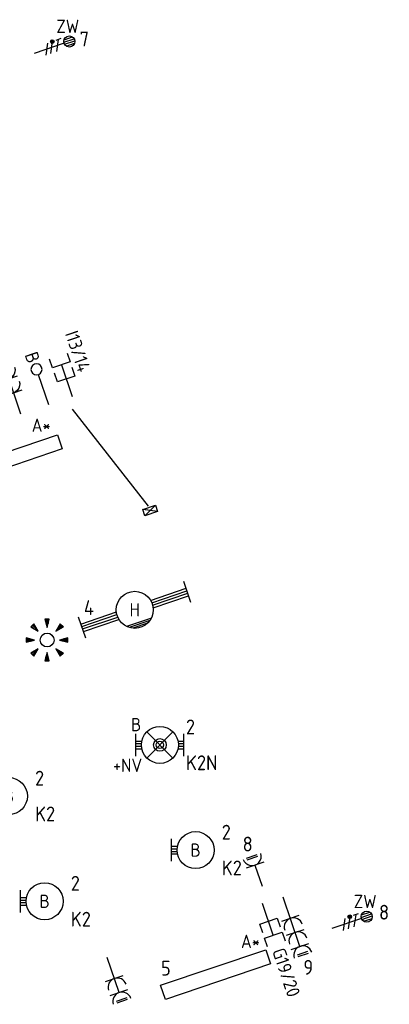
# Model space of a CAD drawing. Header units: millimetres. Extents: x 32381 to 65913, y 27481 to 83025.
# Tile 12 of 12: x 52475 to 57461, y 69666 to 82960. Entities that reach past the tile are written whole.
import ezdxf
from ezdxf.enums import TextEntityAlignment as Align

# ---------------------------------------------------------------- set-up
doc = ezdxf.new("R2010")
doc.units = ezdxf.units.MM
doc.header["$LTSCALE"] = 100
for name, color, linetype in [('EB62204-_ATTRIB', 2, 'Continuous'), ('EB63101-_ATTRIB', 2, 'Continuous'), ('EB6421--_ATTRIB', 2, 'Continuous'), ('EB6441--_ATTRIB', 2, 'Continuous'), ('EL61303-_WANDGOOT', 3, 'Continuous'), ('EL62203-_KRACHT-WCD230', 3, 'Continuous'), ('EL62204-_KRACHT-ASP230', 3, 'Continuous'), ('EL63101-_LICHT-ARM', 3, 'Continuous'), ('EL63103-_LICHT-WCD230V', 3, 'Continuous'), ('EL63501-_NOODVRL-ARM', 3, 'Continuous'), ('EL6421--_TELEFOON', 3, 'Continuous'), ('EL6441--_DATACOM', 3, 'Continuous')]:
    doc.layers.add(name, color=color, linetype=linetype)
doc.styles.add('NORATT', font='iso.shx')
doc.styles.add('NORDIM', font='isocp.shx')

# ---------------------------------------------------------------- blocks, each defined once
blk = doc.blocks.new('ES3W1L')
for p, q in [((1.25, 0), (-1.25, 0)), ((-0.75, 1.25), (0.75, 1.25)), ((-0.75, 1), (0.75, 1)), ((0, 0), (0, -3))]:
    blk.add_line(p, q)
blk.add_arc((0, 1.25), 1.25, 180, 0)
at = {"style": 'NORATT'}
for tag, flags, p in [('VERMOGEN', 9, (-2.5, 3)), ('GROEP', 8, (0, 3)), ('SCHAK', 8, (2.5, 3)), ('GELIJK', 9, (5, 3)), ('KAST', 9, (7, 3)), ('TAL', 8, (2.5, 3))]:
    blk.add_attdef(tag, text='', height=1.8, rotation=90, dxfattribs=dict(at, flags=flags)).set_placement(p, align=Align.MIDDLE_CENTER)
at = {"style": 'NORATT', "flags": 8}
blk.add_attdef('DOEL', text='', height=1.8, rotation=90, dxfattribs=at).set_placement((-2.5, 3), align=Align.MIDDLE_LEFT)
at = {"style": 'NORATT', "flags": 9}
blk.add_attdef('M_CODE', text='', height=1.8, dxfattribs=at).set_placement((0, 0), align=Align.MIDDLE_CENTER)
blk = doc.blocks.new('ES3G10')
for p, q in [((-3.25, -1.5), (-3.25, 1.5)), ((-3.25, 0.52), (-2.44, 0.52)), ((-3.25, 0.17), (-2.49, 0.17)), ((-3.25, -0.17), (-2.49, -0.17)), ((-3.25, -0.52), (-2.44, -0.52))]:
    blk.add_line(p, q)
blk.add_circle((0, 0), 2.5)
at = {"style": 'NORATT', "flags": 9}
blk.add_attdef('GELIJK', text='', height=1.8, dxfattribs=at).set_placement((3.5, 5), align=Align.MIDDLE_CENTER)
at = {"color": 6, "style": 'NORATT'}
for tag, flags, p in [('SCHAK', 8, (3.5, 2.75)), ('A_CODE', 8, (0, 0)), ('GROEP', 8, (-3.5, -2.75)), ('KAST', 9, (3.5, -2.75))]:
    blk.add_attdef(tag, text='', height=1.8, dxfattribs=dict(at, flags=flags)).set_placement(p, align=Align.MIDDLE)
blk = doc.blocks.new('EJ3P31')
at = {"color": 0}
blk.add_lwpolyline([(-7.5, -1), (-7.5, 1), (7.5, 1), (7.5, -1)], close=True, dxfattribs=at)
at = {"style": 'NORATT', "flags": 9}
blk.add_attdef('GELIJK', text='', height=1.8, dxfattribs=at).set_placement((3.5, 5), align=Align.MIDDLE_CENTER)
at = {"color": 0, "style": 'NORATT'}
for tag, flags, p in [('A_CODE', 8, (-3.5, 2.75)), ('SCHAK', 8, (3.5, 2.75)), ('GROEP', 8, (-3.5, -2.75)), ('KAST', 9, (3.5, -2.75))]:
    blk.add_attdef(tag, text='', height=1.8, dxfattribs=dict(at, flags=flags)).set_placement(p, align=Align.MIDDLE)
blk = doc.blocks.new('ES111352')
at = {"color": 0}
blk.add_line((0, 1.5), (0, -3), dxfattribs=at)
for points in [[(-1.25, 2.75), (-1.25, 1.5), (1.25, 1.5), (1.25, 2.75)], [(-1.25, 0.75), (-1.25, -0.5), (1.25, -0.5), (1.25, 0.75)]]:
    blk.add_lwpolyline(points, dxfattribs=at)
at = {"color": 0, "style": 'NORATT', "flags": 8}
blk.add_attdef('NUMMER1', text='', height=1.8, rotation=90, dxfattribs=at).set_placement((-1.5, 4.5), align=Align.MIDDLE_LEFT)
at = {"style": 'NORATT', "flags": 8}
blk.add_attdef('NUMMER', text='', height=1.8, rotation=90, dxfattribs=at).set_placement((1.5, 4.5), align=Align.MIDDLE_LEFT)
at = {"style": 'NORATT'}
for tag, flags, p in [('CODE', 9, (1, 3.5)), ('PANEEL', 9, (0, 3)), ('GRP', 8, (0, -5)), ('RUIMTE', 9, (0, -7.5))]:
    blk.add_attdef(tag, text='', height=1.8, dxfattribs=dict(at, flags=flags)).set_placement(p, align=Align.MIDDLE_LEFT)
at = {"style": 'NORATT', "flags": 8}
blk.add_attdef('M_CODE', text='', height=1.8, dxfattribs=at).set_placement((0, 0), align=Align.MIDDLE_CENTER)
blk = doc.blocks.new('EJ3T30W')
at = {"color": 0}
for p, q in [((-7.5, -1.5), (-7.5, 1.5)), ((7.5, -1.5), (7.5, 1.5)), ((-7.5, 0.52), (-2.44, 0.52)), ((-7.5, 0.17), (-2.49, 0.17)), ((2.44, 0.52), (7.5, 0.52)), ((2.49, 0.17), (7.5, 0.17)), ((-7.5, -0.18), (-2.49, -0.18)), ((-7.5, -0.53), (-2.44, -0.53)), ((2.44, -0.53), (7.5, -0.53)), ((2.49, -0.18), (7.5, -0.18)), ((1.77, -1.77), (-1.77, -1.77)), ((1.48, -2.02), (-1.48, -2.02)), ((1.05, -2.27), (-1.05, -2.27))]:
    blk.add_line(p, q, dxfattribs=at)
blk.add_circle((0, 0), 2.5, dxfattribs=at)
at = {"style": 'NORATT', "flags": 9}
blk.add_attdef('GELIJK', text='', height=1.8, dxfattribs=at).set_placement((3.5, 5), align=Align.MIDDLE_CENTER)
at = {"color": 0, "style": 'NORATT'}
for tag, flags, p in [('SCHAK', 8, (3.5, 2.75)), ('A_CODE', 8, (0, 0)), ('GROEP', 8, (-3.5, -2.75)), ('KAST', 9, (3.5, -2.75))]:
    blk.add_attdef(tag, text='', height=1.8, dxfattribs=dict(at, flags=flags)).set_placement(p, align=Align.MIDDLE)
blk = doc.blocks.new('ES3W3L')
at = {"color": 0}
for p, q in [((1.25, 4), (-1.25, 4)), ((0, 4), (0, -3)), ((1.25, 2), (-1.25, 2)), ((1.25, 0), (-1.25, 0))]:
    blk.add_line(p, q, dxfattribs=at)
at = {"color": 2}
for p, q in [((-0.75, 5.25), (0.75, 5.25)), ((-0.75, 5), (0.75, 5))]:
    blk.add_line(p, q, dxfattribs=at)
at = {"color": 0}
for centre in [(0, 5.25), (0, 3.25), (0, 1.25)]:
    blk.add_arc(centre, 1.25, 180, 0, dxfattribs=at)
at = {"style": 'NORATT'}
for tag, flags, p in [('VERMOGEN', 9, (-2.5, 7)), ('GROEP', 8, (0, 7)), ('SCHAK', 8, (2.5, 7)), ('GELIJK', 9, (5, 7)), ('KAST', 9, (7, 7)), ('TAL', 8, (2.5, 7))]:
    blk.add_attdef(tag, text='', height=1.8, rotation=90, dxfattribs=dict(at, flags=flags)).set_placement(p, align=Align.MIDDLE_CENTER)
at = {"style": 'NORATT', "flags": 8}
blk.add_attdef('DOEL', text='', height=1.8, rotation=90, dxfattribs=at).set_placement((-2.5, 7), align=Align.MIDDLE_LEFT)
at = {"style": 'NORATT', "flags": 9}
blk.add_attdef('M_CODE', text='', height=1.8, dxfattribs=at).set_placement((0, 0), align=Align.MIDDLE_CENTER)
blk = doc.blocks.new('ES3W2L')
for p, q in [((-0.75, 3.25), (0.75, 3.25)), ((-0.75, 3), (0.75, 3)), ((1.25, 2), (-1.25, 2)), ((0, 2), (0, -3)), ((1.25, 0), (-1.25, 0))]:
    blk.add_line(p, q)
for centre in [(0, 3.25), (0, 1.25)]:
    blk.add_arc(centre, 1.25, 180, 0)
at = {"style": 'NORATT'}
for tag, flags, p in [('VERMOGEN', 9, (-2.5, 5)), ('GROEP', 8, (0, 5)), ('SCHAK', 8, (2.5, 5)), ('GELIJKI', 9, (5, 5)), ('GELIJK', 9, (5, 5)), ('TAL', 8, (2.5, 5)), ('KAST', 9, (7, 5))]:
    blk.add_attdef(tag, text='', height=1.8, rotation=90, dxfattribs=dict(at, flags=flags)).set_placement(p, align=Align.MIDDLE_CENTER)
at = {"style": 'NORATT', "flags": 8}
blk.add_attdef('DOEL', text='', height=1.8, rotation=90, dxfattribs=at).set_placement((-2.5, 5), align=Align.MIDDLE_LEFT)
at = {"style": 'NORATT'}
for tag, height, flags, p in [('GROEPI', 1.8, 9, (0, 9.5)), ('CODE', 3.5, 8, (0, 4.5)), ('M_CODE', 1.8, 9, (0, 0)), ('VERMOGENI', 1.8, 9, (0, -9.5)), ('DOELI', 1.8, 9, (0, -11.5))]:
    blk.add_attdef(tag, text='', height=height, dxfattribs=dict(at, flags=flags)).set_placement(p, align=Align.MIDDLE_CENTER)
blk = doc.blocks.new('ES4X4')
at = {"color": 0}
blk.add_line((0, 1.25), (0, -3), dxfattribs=at)
blk.add_circle((0, 2), 0.75, dxfattribs=at)
at = {"color": 0, "style": 'NORATT', "flags": 8}
for tag, p in [('NUMMER', (0, 3.5)), ('CODE', (-2.75, -1.25))]:
    blk.add_attdef(tag, text='', height=1.8, rotation=90, dxfattribs=at).set_placement(p, align=Align.MIDDLE_LEFT)
at = {"style": 'NORATT', "flags": 9}
for tag, p in [('M_CODE', (0, 0)), ('PANEEL', (0, -2.5)), ('GRP', (0, -5)), ('MERK', (0, -7.5)), ('AANGEP', (0, -10)), ('INSTAL', (0, -12.5)), ('TYPE', (0, -17.5))]:
    blk.add_attdef(tag, text='', height=1.8, dxfattribs=at).set_placement(p, align=Align.MIDDLE_CENTER)
blk.add_attdef('RUIMTE', text='', height=1.8, dxfattribs=at).set_placement((0, -7.5), align=Align.MIDDLE_LEFT)
blk = doc.blocks.new('ES3X5')
at = {"color": 0}
for p, q in [((-0.15, 1.27), (-0.15, 2.73)), ((0.15, 1.27), (0.15, 2.73)), ((-0.45, 1.4), (-0.45, 2.6)), ((0.45, 1.4), (0.45, 2.6)), ((0, 1.25), (0, -3))]:
    blk.add_line(p, q, dxfattribs=at)
at = {"color": 1}
for p, q in [((-0.88, -0.38), (-0.88, 0.01)), ((-0.78, -0.42), (-0.78, 0.06)), ((-0.73, 1.04), (-0.73, 0.3)), ((-0.73, 0.67), (0.73, -0.07)), ((-0.69, -0.42), (-0.69, 0.06)), ((-0.59, -0.38), (-0.59, 0.01)), ((-0.73, -0.18), (0.73, -0.92)), ((-0.73, -0.88), (0.73, -1.62))]:
    blk.add_line(p, q, dxfattribs=at)
at = {"color": 0}
blk.add_circle((0, 2), 0.75, dxfattribs=at)
at = {"color": 1}
blk.add_circle((-0.73, -0.18), 0.245, dxfattribs=at)
at = {"style": 'NORATT'}
for tag, flags, p in [('VERMOGEN', 9, (-2.5, 4.5)), ('GROEP', 8, (0, 4.5)), ('SCHAK', 8, (2.5, 4.5)), ('KAST', 9, (7, 4.5)), ('DOEL', 8, (-2.5, 1))]:
    blk.add_attdef(tag, text='', height=1.8, rotation=90, dxfattribs=dict(at, flags=flags)).set_placement(p, align=Align.MIDDLE_LEFT)
for tag, flags, p in [('GELIJK', 9, (5, 4.5)), ('TAL', 8, (2.5, 4.5))]:
    blk.add_attdef(tag, text='', height=1.8, rotation=90, dxfattribs=dict(at, flags=flags)).set_placement(p, align=Align.MIDDLE_CENTER)
at = {"style": 'NORATT', "flags": 9}
blk.add_attdef('M_CODE', text='', height=1.8, dxfattribs=at).set_placement((0, 0), align=Align.MIDDLE_CENTER)
blk = doc.blocks.new('EJ3T01')
at = {"color": 0}
for p, q in [((-3.25, -1.5), (-3.25, 1.5)), ((-1.77, 1.77), (1.77, -1.77)), ((1.77, 1.77), (-1.77, -1.77)), ((3.25, -1.5), (3.25, 1.5)), ((-3.25, 0.52), (-2.44, 0.52)), ((-3.25, 0.17), (-2.49, 0.17)), ((2.44, 0.52), (3.25, 0.52)), ((2.49, 0.17), (3.25, 0.17)), ((-3.25, -0.17), (-2.49, -0.17)), ((-3.25, -0.52), (-2.44, -0.52)), ((2.44, -0.52), (3.25, -0.52)), ((2.49, -0.17), (3.25, -0.17))]:
    blk.add_line(p, q, dxfattribs=at)
blk.add_lwpolyline([(1.77, -1.77), (1.75, -1.75)], dxfattribs=at)
for radius in [2.5, 0.85, 0.5]:
    blk.add_circle((0, 0), radius, dxfattribs=at)
at = {"style": 'NORATT', "flags": 9}
blk.add_attdef('GELIJK', text='', height=1.8, dxfattribs=at).set_placement((3.5, 5), align=Align.MIDDLE_CENTER)
at = {"color": 0, "style": 'NORATT'}
for tag, flags, p in [('A_CODE', 8, (-3.5, 2.75)), ('SCHAK', 8, (3.5, 2.75)), ('GROEP', 8, (-3.5, -2.75)), ('KAST', 9, (3.5, -2.75))]:
    blk.add_attdef(tag, text='', height=1.8, dxfattribs=dict(at, flags=flags)).set_placement(p, align=Align.MIDDLE)
blk = doc.blocks.new('ES652141')
for p, q in [((-0.2, 3.75), (-0.2, 3)), ((0, 3.75), (0, 2.25)), ((0.2, 3.75), (0.2, 3)), ((-2.79, 2.51), (-2.26, 1.98)), ((-2.65, 2.65), (-1.59, 1.59)), ((-2.51, 2.79), (-1.98, 2.26)), ((2.65, 2.65), (1.59, 1.59)), ((2.51, 2.79), (1.98, 2.26)), ((2.79, 2.51), (2.26, 1.98)), ((-3.75, 0.2), (-3, 0.2)), ((-3.75, 0), (-2.25, 0)), ((3.75, 0), (2.25, 0)), ((3.75, 0.2), (3, 0.2)), ((-3.75, -0.2), (-3, -0.2)), ((-2.65, -2.65), (-1.59, -1.59)), ((2.65, -2.65), (1.59, -1.59)), ((3.75, -0.2), (3, -0.2)), ((-2.79, -2.51), (-2.26, -1.98)), ((-2.51, -2.79), (-1.98, -2.26)), ((-0.2, -3.75), (-0.2, -3)), ((0, -3.75), (0, -2.25)), ((0.2, -3.75), (0.2, -3)), ((2.51, -2.79), (1.98, -2.26)), ((2.79, -2.51), (2.26, -1.98))]:
    blk.add_line(p, q)
for points in [[(0, 2.25), (0.4, 3.75), (-0.4, 3.75)], [(-1.59, 1.59), (-2.37, 2.93), (-2.93, 2.37)], [(1.59, 1.59), (2.93, 2.37), (2.37, 2.93)], [(-2.25, 0), (-3.75, 0.4), (-3.75, -0.4)], [(2.25, 0), (3.75, -0.4), (3.75, 0.4)], [(-1.59, -1.59), (-2.93, -2.37), (-2.37, -2.93)], [(1.59, -1.59), (2.37, -2.93), (2.93, -2.37)], [(0, -2.25), (-0.4, -3.75), (0.4, -3.75)]]:
    blk.add_lwpolyline(points, close=True)
blk.add_circle((0, 0), 1.25)
at = {"style": 'NORATT'}
blk.add_attdef('NUMMER', text='', height=1.8, dxfattribs=at).set_placement((0, 5), align=Align.MIDDLE)
for tag, flags, p in [('PANEEL', 9, (0, 3)), ('CODE', 9, (1, 3.5)), ('GRP', 8, (0, -5)), ('RUIMTE', 9, (0, -7.5))]:
    blk.add_attdef(tag, text='', height=1.8, dxfattribs=dict(at, flags=flags)).set_placement(p, align=Align.MIDDLE_LEFT)
at = {"style": 'NORATT', "flags": 8}
blk.add_attdef('M_CODE', text='', height=1.8, dxfattribs=at).set_placement((0, 0), align=Align.MIDDLE_CENTER)

msp = doc.modelspace()

# ---------------------------------------------------------------- linework, layer by layer
at = {"layer": 'EL61303-_WANDGOOT'}
msp.add_lwpolyline([(54135, 76348), (54305, 76406), (54334, 76321), (54164, 76263)], close=True, dxfattribs=at)
for points in [[(54333, 76320), (54135, 76348)], [(54164, 76263), (54305, 76406)]]:
    msp.add_lwpolyline(points, dxfattribs=at)
at = {"layer": 'EL6441--_DATACOM'}
msp.add_lwpolyline([(53182, 77701), (54207, 76390)], dxfattribs=at)

# ---------------------------------------------------------------- block references
at = {"layer": 'EL62204-_KRACHT-ASP230'}
ref = msp.add_blockref('ES3X5', (52955, 82601, -16800), dxfattribs=dict(at, xscale=100, yscale=100, zscale=100, rotation=288.7500000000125))
ref.add_attrib('DOEL', 'ZW', dxfattribs={"layer": 'EB62204-_ATTRIB', "color": 1, "height": 180, "style": 'NORATT', "flags": 8}).set_placement((52969, 82870, -16800), align=Align.MIDDLE_LEFT)
ref = msp.add_blockref('ES3X5', (56968, 70785, -16800), dxfattribs=dict(at, xscale=99.99999999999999, yscale=99.99999999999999, zscale=99.99999999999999, rotation=288.7500000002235))
ref.add_attrib('DOEL', 'ZW', dxfattribs={"layer": 'EB62204-_ATTRIB', "color": 1, "height": 180, "style": 'NORATT', "flags": 8}).set_placement((56982, 71054, -16800), align=Align.MIDDLE_LEFT)
at = {"layer": 'EL63101-_LICHT-ARM'}
ref = msp.add_blockref('EJ3P31', (52305, 77018), dxfattribs=dict(at, xscale=99.99999999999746, yscale=99.99999999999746, zscale=99.99999999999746, rotation=18.80000000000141))
ref.add_attrib('A_CODE', 'A*', dxfattribs={"layer": 'EB63101-_ATTRIB', "color": 1, "height": 180, "style": 'NORATT', "flags": 8}).set_placement((52764, 77485), align=Align.MIDDLE)
ref = msp.add_blockref('EJ3T30W', (54027, 74992, 2200), dxfattribs=dict(at, xscale=100.0000000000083, yscale=100.0000000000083, zscale=100.0000000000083, rotation=18.75000000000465))
ref.add_attrib('A_CODE', 'H', dxfattribs={"layer": 'EB63101-_ATTRIB', "color": 1, "height": 180, "style": 'NORATT', "flags": 8}).set_placement((54027, 74992, 2200), align=Align.MIDDLE)
at = {"layer": 'EL63101-_LICHT-ARM', "xscale": 75, "yscale": 75, "zscale": 75}
msp.add_blockref('ES652141', (52844, 74584), dxfattribs=at)
at = {"layer": 'EL63101-_LICHT-ARM'}
ref = msp.add_blockref('ES3G10', (52329, 72477, -14400), dxfattribs=dict(at, xscale=100, yscale=100, zscale=100))
ref.add_attrib('A_CODE', 'B', dxfattribs={"layer": 'EB63101-_ATTRIB', "color": 1, "height": 180, "style": 'NORATT', "flags": 8}).set_placement((52329, 72477, -14400), align=Align.MIDDLE)
ref = msp.add_blockref('ES3G10', (54848, 71748, -14400), dxfattribs=dict(at, xscale=100, yscale=100, zscale=100))
ref.add_attrib('A_CODE', 'B', dxfattribs={"layer": 'EB63101-_ATTRIB', "color": 1, "height": 180, "style": 'NORATT', "flags": 8}).set_placement((54848, 71748, -14400), align=Align.MIDDLE)
ref = msp.add_blockref('ES3G10', (52811, 71057, -14400), dxfattribs=dict(at, xscale=100, yscale=100, zscale=100))
ref.add_attrib('A_CODE', 'B', dxfattribs={"layer": 'EB63101-_ATTRIB', "color": 1, "height": 180, "style": 'NORATT', "flags": 8}).set_placement((52811, 71057, -14400), align=Align.MIDDLE)
ref = msp.add_blockref('EJ3P31', (55118, 70068), dxfattribs=dict(at, xscale=100.0000000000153, yscale=100.0000000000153, zscale=100.0000000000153, rotation=18.69999999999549))
ref.add_attrib('A_CODE', 'A*', dxfattribs={"layer": 'EB63101-_ATTRIB', "color": 1, "height": 180, "style": 'NORATT', "flags": 8}).set_placement((55588, 70516), align=Align.MIDDLE)
at = {"layer": 'EL63103-_LICHT-WCD230V'}
for name, p, xscale, yscale, zscale, rotation in [('ES3W2L', (52391, 77921), -100.0000000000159, 100.0000000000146, 100, 18.75417681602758), ('ES3W1L', (55648, 71545, -15750), 99.99999999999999, 99.99999999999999, 99.99999999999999, 18.74999999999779), ('ES3W3L', (56128, 70827), 100, 100, 100, 198.7499999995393), ('ES3W2L', (53751, 70014, -15750), 100, 100, 100, 198.7500909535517)]:
    msp.add_blockref(name, p, dxfattribs=dict(at, xscale=xscale, yscale=yscale, zscale=zscale, rotation=rotation))
at = {"layer": 'EL63501-_NOODVRL-ARM'}
ref = msp.add_blockref('EJ3T01', (54366, 73168, -14400), dxfattribs=dict(at, xscale=100, yscale=100, zscale=100))
ref.add_attrib('A_CODE', 'B', dxfattribs={"layer": '0', "color": 1, "height": 180, "style": 'NORATT', "flags": 8}).set_placement((54046, 73443, -14400), align=Align.MIDDLE)
ref.add_attrib('GROEP', '+NV', dxfattribs={"layer": '0', "color": 1, "height": 180, "style": 'NORATT', "flags": 8}).set_placement((53930, 72893, -14400), align=Align.MIDDLE)
at = {"layer": 'EL6421--_TELEFOON'}
ref = msp.add_blockref('ES4X4', (52766, 78049, 15750), dxfattribs=dict(at, xscale=-100.0000000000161, yscale=100.0000000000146, zscale=100, rotation=18.80417681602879))
ref.add_attrib('NUMMER', 'B', dxfattribs={"layer": 'EB6421--_ATTRIB', "color": 1, "height": 180, "rotation": 288.8042, "style": 'NORATT', "flags": 8}).set_placement((52624, 78465, 15750), align=Align.MIDDLE_LEFT)
at = {"layer": 'EL6441--_DATACOM'}
ref = msp.add_blockref('ES111352', (53085, 78156, -15750), dxfattribs=dict(at, xscale=-100.0000000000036, yscale=100.0000000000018, zscale=100, rotation=18.74999999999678))
ref.add_attrib('NUMMER1', 'I13/14', dxfattribs={"layer": 'EB6441--_ATTRIB', "color": 1, "height": 180, "rotation": 288.75, "style": 'NORATT', "flags": 8}).set_placement((53169, 78750, -15750), align=Align.MIDDLE_LEFT)
ref = msp.add_blockref('ES111352', (55848, 70742), dxfattribs=dict(at, xscale=-99.99999999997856, yscale=100, zscale=100, rotation=198.7499999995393))
ref.add_attrib('NUMMER1', 'G19/20', dxfattribs={"layer": 'EB6441--_ATTRIB', "color": 1, "height": 180, "rotation": 288.75, "style": 'NORATT', "flags": 8}).set_placement((56180, 69776), align=Align.MIDDLE_RIGHT)

# ---------------------------------------------------------------- texts
at = {"layer": 'EL62203-_KRACHT-WCD230', "color": 7, "style": 'NORDIM'}
for s, p in [('7', (53284, 82600, -50200)), ('8', (55483, 71729, -50200)), ('8', (57323, 70809, -50200)), ('9', (56302, 70065, -50200))]:
    msp.add_text(s, height=200, dxfattribs=at).set_placement(p)
at = {"layer": 'EL63101-_LICHT-ARM', "color": 1, "style": 'NORDIM'}
for s, p in [('4', (53341, 74922, -36580)), ('2', (54718, 73311, -16800)), ('K2N', (54718, 72827, -16800)), ('2', (52682, 72619, -16800)), ('K2', (52682, 72136, -16800)), ('2', (55201, 71890, -16800)), ('K2', (55201, 71407, -16800)), ('2', (53164, 71199, -16800)), ('K2', (53164, 70715, -16800)), ('5', (54382, 70054, -24980))]:
    msp.add_text(s, height=200, dxfattribs=at).set_placement(p)

doc.saveas('drawing.dxf')
